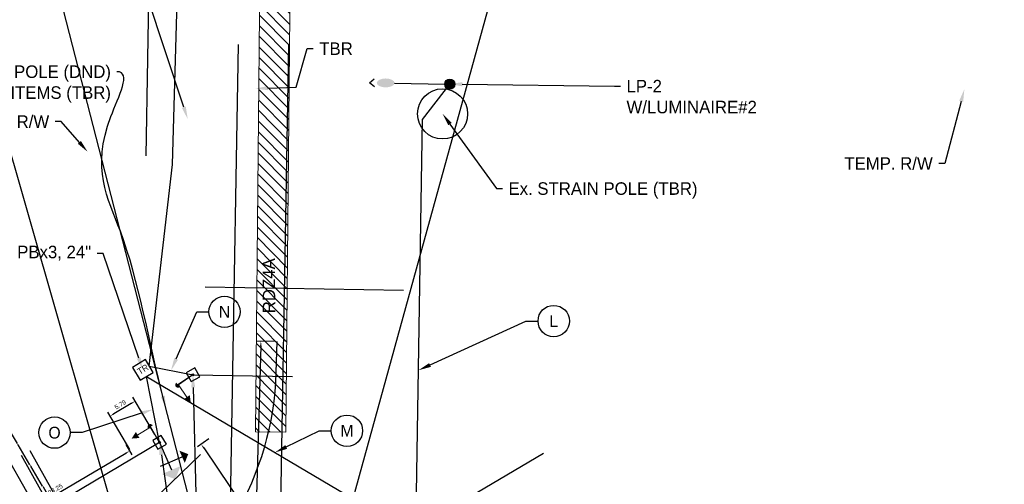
# Model space of a CAD drawing. Header units: feet. Extents: x 1494403 to 1496685, y 336620 to 338947.
# Tile 18 of 19: x 1495579 to 1495775, y 337214 to 337306. Entities that reach past the tile are written whole.
import ezdxf
from ezdxf import colors
from ezdxf.entities.mleader import LeaderData, LeaderLine
from ezdxf.enums import TextEntityAlignment as Align
from ezdxf.math import Vec2, Vec3

# ---------------------------------------------------------------- set-up
doc = ezdxf.new("R2010")
doc.units = ezdxf.units.FT
doc.header["$MEASUREMENT"] = 0
doc.linetypes.add('cl', pattern=[5.000000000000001, 0.09375000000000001, -0.09375000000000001, 4.625000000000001, -0.09375000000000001, 0.09375000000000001])
doc.linetypes.add('conduitpr', pattern=[0])
for name, color, linetype in [('LT_P_Poles', 1, 'Continuous'), ('RW_X_CL', 180, 'cl'), ('SC_Scratch1_Alignment', 1, 'Continuous'), ('SC_Scratch2_Mast Arm', 7, 'Continuous'), ('SC_Scratch3', 7, 'Continuous'), ('SC_Scratch4_Station-Offset', 7, 'Continuous'), ('SC_Scratch5_Clearance', 7, 'Continuous'), ('SG_P_Conduit', 1, 'conduitpr'), ('SG_P_Foundation', 61, 'Continuous'), ('SG_P_Heads', 2, 'Continuous'), ('SG_P_Poles', 4, 'Continuous'), ('SG_P_PullBox', 1, 'Continuous'), ('SG_P_Text', 7, 'Continuous'), ('T-CONDUIT-TXT', 4, 'Continuous')]:
    doc.layers.add(name, color=color, linetype=linetype)
doc.layers.add('SCRATCH2', color=94, linetype='Continuous', plot=False)
doc.layers.add('SG_P_DetectionZone', color=12, linetype='Continuous', lineweight=13)
doc.styles.add('Slanted-Normal', font='font31.shx', dxfattribs={"height": 0.1})
doc.styles.get("Standard").update_dxf_attribs({"font": 'font31.shx'})
doc.dimstyles.new('COEC', dxfattribs={"dimscale": 13.9, "dimtxt": 0.18, "dimasz": 0.18, "dimexe": 0.18, "dimexo": 0.0625, "dimgap": 0.09, "dimtad": 1, "dimzin": 0, "dimdsep": 46, "dimtxsty": 'Standard', "dimcen": 0.09, "dimclrd": 256, "dimclre": 256, "dimclrt": 256, "dimaunit": 1, "dimadec": 4, "dimazin": 0, "dimtfac": 1, "dimtofl": 0, "dimtmove": 0, "dimatfit": 3, "dimfxl": 1, "dimtolj": 1, "dimtzin": 0, "dimlwd": -1, "dimlwe": -1, "dimarcsym": 0})

# ---------------------------------------------------------------- blocks, each defined once
blk = doc.blocks.new('*U1116')
at = {"layer": 'SG_P_Poles'}
h = blk.add_hatch(color=256, dxfattribs=at)
h.dxf.hatch_style = 1
edge = h.paths.add_edge_path()
edge.add_arc((0, 0), 0.1874999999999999, -89.2763641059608, 90.72363589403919)
edge.add_arc((0, 0), 0.1874999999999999, 90.72363589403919, 270.7236358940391)
at = {"layer": 'SG_P_Foundation', "flags": 128}
blk.add_lwpolyline([(1.002268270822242, 0.9977265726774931), (-0.9977265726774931, 1.002268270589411), (-1.002268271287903, -0.9977265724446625), (0.9977265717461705, -1.002268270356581)], close=True, dxfattribs=at)
at = {"layer": 'SG_P_Poles'}
blk.add_circle((0, 0), 0.1874999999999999, dxfattribs=at)
blk = doc.blocks.new('_TagCircle')
at = {"color": 0, "linetype": 'ByBlock', "lineweight": -2, "transparency": 16777216}
blk.add_circle((0, 0), 0.125, dxfattribs=at)
at = {"layer": 'T-CONDUIT-TXT', "color": 0, "transparency": 16777216}
blk.add_attdef('TAGNUMBER', text='', height=0.09375, dxfattribs=at).set_placement((0, -0.046875), align=Align.CENTER)
blk = doc.blocks.new('TPB_24 IN')
at = {"layer": 'SG_P_PullBox'}
blk.add_lwpolyline([(1.500458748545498, 1.499541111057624), (-1.499541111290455, 1.500458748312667), (-1.500458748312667, -1.499541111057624), (1.499541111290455, -1.500458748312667)], close=True, dxfattribs=at)
at = {"layer": 'SG_P_PullBox', "insert": (-1.015159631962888, 0.7250792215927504), "char_height": 1.25, "attachment_point": 1}
blk.add_mtext_dynamic_manual_height_columns('TR', width=2.503233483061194, gutter_width=12.5, heights=[0], dxfattribs=at)
blk = doc.blocks.new('*U1126')
at = {"layer": 'SG_P_Heads', "linetype": 'Continuous', "lineweight": 13}
for p, q in [((0, 0), (3.499999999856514, 1.77635683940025e-15)), ((3.499999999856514, 1.77635683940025e-15), (3.499999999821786, -3.000000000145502))]:
    blk.add_line(p, q, dxfattribs=at)
at = {"layer": 'SG_P_Heads', "linetype": 'Continuous', "lineweight": 0, "extrusion": (0, 0, -1)}
blk.add_solid([(-4.199999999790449, -3.000000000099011), (-2.800000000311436, -3.000000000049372), (-3.500000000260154, -4.400000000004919)], dxfattribs=at)
blk = doc.blocks.new('*U1127')
at = {"layer": 'SG_P_Heads'}
h = blk.add_hatch(color=256, dxfattribs=at)
edge = h.paths.add_edge_path()
edge.add_line((3.600000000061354, 0.5599999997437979), (3.600001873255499, -0.5600000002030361))
edge.add_ellipse((3.599999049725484, -8.079092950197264e-11), major_axis=(-0.395996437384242, 0.3959950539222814), ratio=0.9999194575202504, start_angle=134.997881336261, end_angle=314.9974952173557)
blk.add_line((0, 0), (3.600000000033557, 3.552713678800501e-15), dxfattribs=at)
blk = doc.blocks.new('*U1134')
at = {"layer": 'LT_P_Poles'}
h = blk.add_hatch(color=256, dxfattribs=at)
edge = h.paths.add_edge_path()
edge.add_ellipse((6.829816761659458, 10.8014381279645), major_axis=(-0.9230124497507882, -1.521988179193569), ratio=0.5000000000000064, start_angle=0, end_angle=360)
h = blk.add_hatch(color=256, dxfattribs=at)
h.dxf.hatch_style = 1
edge = h.paths.add_edge_path()
edge.add_arc((0, 0), 1.003728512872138, 0, 360)
at = {"layer": 'LT_P_Poles', "flags": 128}
blk.add_lwpolyline([(7.333300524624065, 13.13567990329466), (8.526839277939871, 13.55722537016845), (8.713770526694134, 12.30531001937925)], dxfattribs=at)
at = {"layer": 'LT_P_Poles', "elevation": -64.80867073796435, "flags": 128}
blk.add_lwpolyline([(5.870517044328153, 9.302561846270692), (0.535671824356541, 0.8488383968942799), (0, 0)], dxfattribs=at)
at = {"layer": 'LT_P_Poles'}
blk.add_circle((0, 0, -64.80867073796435), 1.003728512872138, dxfattribs=at)
blk = doc.blocks.new('*D1152')
at = {"layer": 'Defpoints', "color": 0, "transparency": 16777216}
for p in [(1495599.945607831, 337221.7923177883), (1495600.884121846, 337220.191425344), (1495571.260454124, 337204.975810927)]:
    blk.add_point(p, dxfattribs=at)
at = {"layer": 'SC_Scratch5_Clearance', "transparency": 16777216}
for p, q in [((1495600.103652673, 337221.5227290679), (1495601.339290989, 337219.4150098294)), ((1495572.975383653, 337203.8300876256), (1495600.107706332, 337219.7362562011)), ((1495571.418498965, 337204.7062222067), (1495572.654137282, 337202.5985029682))]:
    blk.add_line(p, q, dxfattribs=at)
for points in [[(1495600.031844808, 337219.8656587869), (1495600.183567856, 337219.6068536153), (1495600.884121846, 337220.191425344)], [(1495572.899522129, 337203.9594902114), (1495573.051245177, 337203.7006850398), (1495572.198968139, 337203.3749184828)]]:
    blk.add_solid(points, dxfattribs=at)
at = {"layer": 'SC_Scratch5_Clearance', "transparency": 16777216, "insert": (1495586.08637585, 337212.5595874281), "char_height": 0.8999999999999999, "attachment_point": 5, "rotation": 30.38071947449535}
blk.add_mtext('\\A1;33.25', dxfattribs=at)
blk = doc.blocks.new('*D1155')
at = {"layer": 'Defpoints', "color": 0, "transparency": 16777216}
for p in [(1495616.962537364, 337222.7670135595), (1495651.351024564, 337172.16964969), (1495649.563499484, 337170.9547586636)]:
    blk.add_point(p, dxfattribs=at)
at = {"layer": 'SC_Scratch5_Clearance', "transparency": 16777216}
for p, q in [((1495616.70408075, 337222.5913535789), (1495614.430657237, 337221.0462217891)), ((1495615.680913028, 337220.8077674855), (1495649.05759874, 337171.6991137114)), ((1495651.09256795, 337171.9939897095), (1495648.819144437, 337170.4488579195))]:
    blk.add_line(p, q, dxfattribs=at)
for points in [[(1495615.804972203, 337220.8920842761), (1495615.556853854, 337220.7234506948), (1495615.175012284, 337221.5521225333)], [(1495649.181657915, 337171.7834305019), (1495648.933539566, 337171.6147969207), (1495649.563499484, 337170.9547586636)]]:
    blk.add_solid(points, dxfattribs=at)
at = {"layer": 'SC_Scratch5_Clearance', "transparency": 16777216, "insert": (1495633.113610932, 337196.7593413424), "char_height": 0.8999999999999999, "attachment_point": 5, "rotation": 304.2019785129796}
blk.add_mtext('\\A1;61.18', dxfattribs=at)
blk = doc.blocks.new('*D1162')
at = {"layer": 'Defpoints', "color": 0, "transparency": 16777216}
for p in [(1495597.000818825, 337227.167955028), (1495606.099763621, 337223.2048509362), (1495601.123666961, 337220.2424936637)]:
    blk.add_point(p, dxfattribs=at)
at = {"layer": 'SC_Scratch5_Clearance', "transparency": 16777216}
for p, q in [((1495605.939909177, 337223.4733705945), (1495601.516534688, 337230.9036489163)), ((1495601.203578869, 337229.6699315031), (1495597.774155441, 337227.6283358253)), ((1495600.963812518, 337220.511013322), (1495596.540438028, 337227.9412916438))]:
    blk.add_line(p, q, dxfattribs=at)
for points in [[(1495601.126848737, 337229.798820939), (1495601.280309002, 337229.5410420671), (1495601.976915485, 337230.1303123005)], [(1495597.697425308, 337227.7572252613), (1495597.850885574, 337227.4994463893), (1495597.000818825, 337227.167955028)]]:
    blk.add_solid(points, dxfattribs=at)
at = {"layer": 'SC_Scratch5_Clearance', "transparency": 16777216, "insert": (1495599.028486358, 337229.4224702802), "char_height": 0.8999999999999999, "attachment_point": 5, "rotation": 30.766077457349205}
blk.add_mtext('\\A1;5.79', dxfattribs=at)
blk = doc.blocks.new('*U1125')
at = {"layer": 'SG_P_Heads'}
for p, q in [((-4.440892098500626e-16, 2.220446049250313e-16), (5.999999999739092, 1.998401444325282e-15)), ((4.424999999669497, 1.716674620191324), (4.424999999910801, -2.983325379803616))]:
    blk.add_line(p, q, dxfattribs=at)
at = {"layer": 'SG_P_Heads', "extrusion": (0, 0, -1)}
for points in [[(-5.999999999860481, 2.051674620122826), (-7.999999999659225, 0.05167462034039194), (-5.999999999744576, -1.948325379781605)], [(-5.766666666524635, -2.96999204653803), (-4.433333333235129, -4.303325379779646), (-3.099999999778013, -2.969992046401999)]]:
    blk.add_solid(points, dxfattribs=at)
blk = doc.blocks.new('*D1170')
at = {"layer": 'Defpoints', "color": 0, "transparency": 16777216}
for p in [(1495564.332331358, 337234.9992959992), (1495613.010855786, 337149.4109404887), (1495615.2547694, 337150.687170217)]:
    blk.add_point(p, dxfattribs=at)
at = {"layer": 'SC_Scratch5_Clearance', "transparency": 16777216}
for p, q in [((1495564.603970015, 337235.1537909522), (1495567.358564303, 337236.7204711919)), ((1495567.021190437, 337235.4932063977), (1495614.809823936, 337151.4694895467)), ((1495613.282494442, 337149.5654354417), (1495616.03708873, 337151.1321156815))]:
    blk.add_line(p, q, dxfattribs=at)
for points in [[(1495567.151576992, 337235.5673639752), (1495566.890803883, 337235.4190488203), (1495566.576244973, 337236.2755257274)], [(1495614.94021049, 337151.5436471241), (1495614.679437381, 337151.3953319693), (1495615.2547694, 337150.687170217)]]:
    blk.add_solid(points, dxfattribs=at)
at = {"layer": 'SC_Scratch5_Clearance', "transparency": 16777216, "insert": (1495591.697826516, 337193.9262934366), "char_height": 0.8999999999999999, "attachment_point": 5, "rotation": 299.6291288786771}
blk.add_mtext('\\A1;98.46', dxfattribs=at)
blk = doc.blocks.new('*D1172')
at = {"layer": 'Defpoints', "color": 0, "transparency": 16777216}
for p in [(1495630.241431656, 337242.0005535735), (1495624.701731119, 337156.9530637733), (1495627.863917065, 337156.8647561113)]:
    blk.add_point(p, dxfattribs=at)
at = {"layer": 'SC_Scratch5_Clearance', "transparency": 16777216}
for p, q in [((1495629.92905344, 337242.0092770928), (1495626.179596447, 337242.1139849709)), ((1495627.054121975, 337241.1892119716), (1495624.726854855, 337157.8527130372)), ((1495627.551538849, 337156.8734796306), (1495623.802081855, 337156.9781875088))]:
    blk.add_line(p, q, dxfattribs=at)
for points in [[(1495626.904180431, 337241.1933992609), (1495627.204063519, 337241.1850246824), (1495627.079245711, 337242.0888612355)], [(1495624.576913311, 337157.8569003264), (1495624.876796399, 337157.8485257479), (1495624.701731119, 337156.9530637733)]]:
    blk.add_solid(points, dxfattribs=at)
at = {"layer": 'SC_Scratch5_Clearance', "transparency": 16777216, "insert": (1495624.990839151, 337199.5460862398), "char_height": 0.8999999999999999, "attachment_point": 5, "rotation": 88.40036552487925}
blk.add_mtext('\\A1;85.17', dxfattribs=at)

msp = doc.modelspace()

# ---------------------------------------------------------------- hatches: boundary and pattern name
at = {"layer": 'SG_P_DetectionZone', "transparency": 33554585}
h = msp.add_hatch(dxfattribs=at)
h.set_pattern_fill('ANSI31', color=247, scale=12, angle=89.72506436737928)
h.set_pattern_definition([(134.7250643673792, (1773740.459142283, -1202306.179766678), (-1.065737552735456, -1.055558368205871), [])])
h.paths.add_polyline_path([(1495627.228219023, 337348.9917761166), (1495626.028250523, 337223.9606568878), (1495632.028328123, 337223.9399510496), (1495633.227942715, 337348.9341946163)])

# ---------------------------------------------------------------- linework, layer by layer
at = {"layer": 'RW_X_CL', "flags": 128}
msp.add_lwpolyline([(1495858.1114, 336619.5047), (1495663.114, 337079.543), (1494551.133, 338947.422)], dxfattribs=at)
at = {"layer": 'SC_Scratch1_Alignment', "flags": 128}
for points in [[(1495622.552949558, 337301.251397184), (1495621.297937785, 337228.7027165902), (1495618.703492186, 337078.7251554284)], [(1495632.551453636, 337301.0784341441), (1495631.296441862, 337228.5297535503), (1495628.701996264, 337078.5521923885)], [(1495581.012, 337220.3160000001), (1495629.050780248, 337134.2039900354)], [(1495511.227297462, 337118.0620883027), (1495683.428979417, 337219.7802318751)], [(1495579.265399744, 337219.3416347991), (1495627.304179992, 337133.2296248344)]]:
    msp.add_lwpolyline(points, dxfattribs=at)
at = {"layer": 'SC_Scratch2_Mast Arm', "flags": 128}
msp.add_lwpolyline([(1495604.165981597, 337279.0375523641), (1495606.852258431, 337434.3236174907)], dxfattribs=at)
at = {"layer": 'SC_Scratch3', "flags": 128}
for points in [[(1495628.54423684, 337149.4746505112), (1495547.500985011, 337464.2093457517, -0.1310209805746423), (1495714.94759367, 337462.781247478), (1495628.54423684, 337149.4746505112)], [(1495616.509950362, 337142.3111958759), (1495526.991863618, 337454.7396071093, 0.131020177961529), (1495383.332985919, 337368.7035615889)]]:
    msp.add_lwpolyline(points, format="xyb", dxfattribs=at)
at = {"layer": 'SC_Scratch3'}
msp.add_circle((1495663.324, 337287.4069999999, 925.349), 5, dxfattribs=at)
at = {"layer": 'SC_Scratch4_Station-Offset', "flags": 128}
for points in [[(1495612.642813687, 337234.8935705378), (1495613.511944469, 337235.3881528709), (1495633.409429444, 337235.0439484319)], [(1495606.355158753, 337222.780283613), (1495606.864740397, 337221.9198613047), (1495585.814746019, 337209.3884319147)]]:
    msp.add_lwpolyline(points, dxfattribs=at)
at = {"layer": 'SCRATCH2', "flags": 128}
msp.add_lwpolyline([(1495655.539612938, 337252.1947057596), (1495615.962237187, 337252.8793506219)], dxfattribs=at)
at = {"layer": 'SG_P_Conduit', "flags": 128}
for points in [[(1495604.801961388, 337237.1187177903), (1495609.471878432, 337277.3454766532), (1495612.251, 337374.878)], [(1495655.068117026, 337207.1328626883), (1495658.148, 337211.7429999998), (1495659.328583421, 337286.2860766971), (1495664.744771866, 337293.3452915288)], [(1495606.864740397, 337221.9198613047), (1495604.280368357, 337235.0625221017)]]:
    msp.add_lwpolyline(points, dxfattribs=at)
at = {"layer": 'SG_P_Conduit', "elevation": 922.8594999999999, "flags": 128}
for points in [[(1495604.801961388, 337237.1187177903), (1495613.511944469, 337235.3881528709)], [(1495604.280368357, 337235.0625221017), (1495653.569735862, 337205.8812459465)]]:
    msp.add_lwpolyline(points, dxfattribs=at)
at = {"layer": 'SG_P_DetectionZone', "flags": 128}
msp.add_lwpolyline([(1495632.028328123, 337223.9399510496), (1495626.028604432, 337223.9975325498), (1495627.228219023, 337348.9917761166), (1495633.227942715, 337348.9341946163)], close=True, dxfattribs=at)

# ---------------------------------------------------------------- block references
at = {"layer": 'LT_P_Poles', "rotation": 121.2635162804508}
msp.add_blockref('*U1134', (1495664.744771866, 337293.3452915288, -65.30861078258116), dxfattribs=at)
at = {"layer": 'SG_P_Heads'}
for p, rotation in [((1495613.511944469, 337235.3881528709), 214.2929560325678), ((1495606.864740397, 337221.9198613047), 120.7660774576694)]:
    msp.add_blockref('*U1127', p, dxfattribs=dict(at, rotation=rotation))
at = {"layer": 'SG_P_Heads', "xscale": -1}
for name, p, rotation in [('*U1126', (1495613.511944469, 337235.3881528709), 34.29295603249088), ('*U1126', (1495606.864740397, 337221.9198613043), 300.7660774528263), ('*U1125', (1495606.864740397, 337221.9198613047), 113.4677268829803)]:
    msp.add_blockref(name, p, dxfattribs=dict(at, rotation=rotation))
at = {"layer": 'SG_P_Poles'}
for p, rotation in [((1495613.511944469, 337235.3881528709), 29.77232285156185), ((1495606.864740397, 337221.9198613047), 300.7660774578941)]:
    msp.add_blockref('*U1116', p, dxfattribs=dict(at, rotation=rotation))
at = {"layer": 'SG_P_PullBox', "rotation": 30.78360303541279}
msp.add_blockref('TPB_24 IN', (1495603.513067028, 337236.3514164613), dxfattribs=at)

# ---------------------------------------------------------------- texts
at = {"layer": 'SG_P_Text', "style": 'Slanted-Normal'}
msp.add_text('RDZ4A', height=2.5, rotation=90.39868525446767, dxfattribs=at).set_placement((1495629.957544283, 337247.6688130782))

# ---------------------------------------------------------------- dimensions: what is measured, and where the dimension line sits
at = {"layer": 'SC_Scratch5_Clearance'}
for p1, p2, distance, picture, middle in [((1495606.099763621, 337223.2048509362), (1495601.123666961, 337220.2424936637), -8.059769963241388, '*D1162', (1495599.028486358, 337229.4224702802)), ((1495616.962537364, 337222.7670135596), (1495651.351024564, 337172.1696496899), -2.1612973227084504, '*D1155', (1495633.113610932, 337196.7593413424)), ((1495571.260454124, 337204.9758109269), (1495599.945607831, 337221.7923177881), -1.8557115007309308, '*D1152', (1495586.08637585, 337212.5595874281))]:
    dim = msp.add_aligned_dim(p1=p1, p2=p2, distance=distance, dimstyle='COEC', override={"dimscale": 5}, dxfattribs=at)
    dim.commit()
    dim.dimension.update_dxf_attribs({"geometry": picture, "text_midpoint": middle})

# ---------------------------------------------------------------- leaders
at = {"layer": 'SG_P_Text'}
ml = msp.add_multileader_mtext('Standard', dxfattribs=at)
ml.set_content('Ex. STRAIN POLE (TBR)', color=256, style='Slanted-Normal')
ml.set_leader_properties(color=256, linetype='ByLayer', lineweight=-1)
ml.build(insert=Vec2(0, 0))
ml.multileader.update_dxf_attribs({"dogleg_length": 0.06, "arrow_head_size": 2.5, "scale": 20})
ctx = ml.context
ctx.base_point, ctx.scale, ctx.char_height, ctx.arrow_head_size, ctx.landing_gap_size, ctx.plane_origin = Vec3(1495554.940354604, 337320.93247246, 948.9732575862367), 20, 2.5, 2.5, 1.2, Vec3(1495503.143836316, 337303.7942175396, 948.9732575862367)
ctx.text_align_type = 2
notes = []
notes.append((ctx, [(1, (1, 1, 0), (1495601.060195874, 337320.93247246, 948.9732575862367), (-1, 0), 1.2, [(0, [(1495612.487901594, 337286.3557768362, 948.9732575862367)], 0, [])])]))
ctx.mtext.insert, ctx.mtext.alignment, ctx.mtext.flow_direction = Vec3(1495598.660195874, 337322.18247246, 948.9732575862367), 3, 5
ml = msp.add_multileader_mtext('Standard', dxfattribs=at)
ml.set_content('TBR', color=256, style='Slanted-Normal')
ml.set_leader_properties(color=256, linetype='ByLayer', lineweight=-1)
ml.build(insert=Vec2(0, 0))
ml.multileader.update_dxf_attribs({"dogleg_length": 0.06, "arrow_head_size": 2.5, "scale": 20})
ctx = ml.context
ctx.base_point, ctx.scale, ctx.char_height, ctx.arrow_head_size, ctx.landing_gap_size, ctx.plane_origin = Vec3(1495637.527094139, 337300.4123553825), 20, 2.5, 2.5, 1.2, Vec3(1495519.412275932, 337317.3204328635)
notes.append((ctx, [(0, (1, 1, 0), (1495636.327094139, 337300.4123553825), (1, 0), 1.2, [(1, [(1495625.960185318, 337292.459343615), (1495634.133264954, 337292.7172827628)], 0, [])])]))
ctx.mtext.insert, ctx.mtext.flow_direction = Vec3(1495638.727094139, 337301.6623553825), 5
ml = msp.add_multileader_mtext('Standard', dxfattribs=at)
ml.set_content('Ex. UTILITY POLE (DND)\\PEx. SIGNAL ITEMS (TBR)', color=256, style='Slanted-Normal')
ml.set_leader_properties(color=256, linetype='ByLayer', lineweight=-1)
ml.build(insert=Vec2(0, 0))
ml.multileader.update_dxf_attribs({"leader_type": 2, "dogleg_length": 0.06, "arrow_head_size": 2.5, "scale": 20})
ctx = ml.context
ctx.base_point, ctx.scale, ctx.char_height, ctx.arrow_head_size, ctx.landing_gap_size, ctx.plane_origin = Vec3(1495552.153912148, 337295.8241919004, 924.2439999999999), 20, 2.5, 2.5, 1.2, Vec3(1495511.349617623, 337242.2713224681, 924.2439999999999)
ctx.text_align_type = 2
notes.append((ctx, [(1, (1, 1, 0), (1495599.563435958, 337295.8241919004, 924.2439999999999), (-1, 0), 1.2, [(0, [(1495608.133, 337228.7069999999, 924.2439999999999), (1495599.05061534, 337264.0049959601, 924.2439999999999), (1495597.140405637, 337286.8726041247, 924.2439999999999)], 0, [])])]))
ctx.mtext.insert, ctx.mtext.alignment, ctx.mtext.flow_direction = Vec3(1495597.163435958, 337297.0741919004, 924.2439999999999), 3, 5
ml = msp.add_multileader_mtext('Standard', dxfattribs=at)
ml.set_content('TEMP. R/W', color=256, style='Slanted-Normal')
ml.set_leader_properties(color=256, linetype='ByLayer', lineweight=-1)
ml.build(insert=Vec2(0, 0))
ml.multileader.update_dxf_attribs({"dogleg_length": 0.06, "arrow_head_size": 2.5, "scale": 20})
ctx = ml.context
ctx.base_point, ctx.scale, ctx.char_height, ctx.arrow_head_size, ctx.landing_gap_size, ctx.plane_origin = Vec3(1495740.142445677, 337277.524017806), 20, 2.5, 2.5, 1.2, Vec3(1495660.561335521, 337304.5060073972)
ctx.text_align_type = 2
notes.append((ctx, [(1, (1, 1, 0), (1495763.504350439, 337277.524017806), (-1, 0), 1.2, [(0, [(1495767.40350152, 337292.3042962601)], 0, [])])]))
ctx.mtext.insert, ctx.mtext.alignment, ctx.mtext.flow_direction = Vec3(1495761.104350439, 337278.774017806), 3, 5
ml = msp.add_multileader_mtext('Standard', dxfattribs=at)
ml.set_content('TEMP. R/W', color=256, style='Slanted-Normal')
ml.set_leader_properties(color=256, linetype='ByLayer', lineweight=-1)
ml.build(insert=Vec2(0, 0))
ml.multileader.update_dxf_attribs({"dogleg_length": 0.06, "arrow_head_size": 2.5, "scale": 20})
ctx = ml.context
ctx.base_point, ctx.scale, ctx.char_height, ctx.arrow_head_size, ctx.landing_gap_size, ctx.plane_origin = Vec3(1495563.891665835, 337285.8725812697), 20, 2.5, 2.5, 1.2, Vec3(1495483.173208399, 337297.2818274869)
ctx.text_align_type = 2
notes.append((ctx, [(1, (1, 1, 0), (1495587.253570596, 337285.8725812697), (-1, 0), 1.2, [(0, [(1495592.517273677, 337279.8433867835)], 0, [])])]))
ctx.mtext.insert, ctx.mtext.alignment, ctx.mtext.flow_direction = Vec3(1495584.853570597, 337287.1225812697), 3, 5
ml = msp.add_multileader_mtext('Standard', dxfattribs=at)
ml.set_content('Ex. STRAIN POLE (TBR)', color=256, style='Slanted-Normal')
ml.set_leader_properties(color=256, linetype='ByLayer', lineweight=-1)
ml.build(insert=Vec2(0, 0))
ml.multileader.update_dxf_attribs({"dogleg_length": 0.06, "arrow_head_size": 2.5, "scale": 20})
ctx = ml.context
ctx.base_point, ctx.scale, ctx.char_height, ctx.arrow_head_size, ctx.landing_gap_size, ctx.plane_origin = Vec3(1495675.268159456, 337272.5185043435, 925.349), 20, 2.5, 2.5, 1.2, Vec3(1495553.979934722, 337304.8454407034, 925.349)
notes.append((ctx, [(0, (1, 1, 0), (1495674.068159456, 337272.5185043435, 925.349), (1, 0), 1.2, [(0, [(1495663.324, 337287.4069999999, 925.349)], 0, [])])]))
ctx.mtext.insert, ctx.mtext.flow_direction = Vec3(1495676.468159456, 337273.7685043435, 925.349), 5
ml = msp.add_multileader_mtext('Standard', dxfattribs=at)
ml.set_content('PBx3, 24"', color=256, style='Slanted-Normal')
ml.set_leader_properties(color=256, linetype='ByLayer', lineweight=-1)
ml.build(insert=Vec2(0, 0))
ml.multileader.update_dxf_attribs({"dogleg_length": 0.06, "arrow_head_size": 2.5, "scale": 20})
ctx = ml.context
ctx.base_point, ctx.scale, ctx.char_height, ctx.arrow_head_size, ctx.landing_gap_size, ctx.plane_origin = Vec3(1495573.549099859, 337259.6033515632), 20, 2.5, 2.5, 1.2, Vec3(1495509.050912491, 337251.1183094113)
ctx.text_align_type = 2
notes.append((ctx, [(1, (1, 1, 0), (1495595.621322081, 337259.6033515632), (-1, 0), 1.2, [(0, [(1495603.513067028, 337236.3514164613)], 0, [])])]))
ctx.mtext.insert, ctx.mtext.alignment, ctx.mtext.flow_direction = Vec3(1495593.221322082, 337261.131129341), 3, 5
ml = msp.add_multileader_block('Standard', dxfattribs=at)
ml.set_content('_TagCircle', color=256, scale=25)
ml.set_attribute('TAGNUMBER', 'L', width=0)
ml.set_leader_properties(color=256, linetype='ByLayer', lineweight=-1)
ml.build(insert=Vec2(0, 0))
ml.multileader.update_dxf_attribs({"has_text_frame": 1, "dogleg_length": 0.12, "arrow_head_size": 2.5, "scale": 20})
ctx = ml.context
ctx.base_point, ctx.scale, ctx.char_height, ctx.arrow_head_size, ctx.landing_gap_size, ctx.plane_origin = Vec3(1495682.360112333, 337246.1016704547), 20, 2.5, 2.5, 2.5, Vec3(1495495.380649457, 337218.5079547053)
notes.append((ctx, [(1, (1, 1, 0), (1495679.960112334, 337246.1016704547), (1, 0), 2.4, [(0, [(1495658.537009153, 337236.3053804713)], 0, [])])]))
ctx.block.insert = Vec3(1495685.485112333, 337246.1016704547)
for ctx, leaders in notes:
    for number, flags, end, landing, length, lines in leaders:
        leader = LeaderData()
        leader.index, (leader.has_last_leader_line, leader.has_dogleg_vector, leader.attachment_direction) = number, flags
        leader.last_leader_point, leader.dogleg_vector, leader.dogleg_length = Vec3(end), Vec3(landing), length
        for number, points, colour, breaks in lines:
            line = LeaderLine()
            line.index, line.vertices, line.color, line.breaks = number, Vec3.list(points), colors.encode_raw_color(colour), breaks
            leader.lines.append(line)
        ctx.leaders.append(leader)

# ---------------------------------------------------------------- next in the draw order: leaders
ml = msp.add_multileader_mtext('Standard', dxfattribs=at)
ml.set_content('LP-2\\PW/LUMINAIRE#2', color=256, style='Slanted-Normal')
ml.set_leader_properties(color=256, linetype='ByLayer', lineweight=-1)
ml.build(insert=Vec2(0, 0))
ml.multileader.update_dxf_attribs({"has_text_frame": 1, "dogleg_length": 0.06, "arrow_head_size": 2.5, "scale": 20})
ctx = ml.context
ctx.base_point, ctx.scale, ctx.char_height, ctx.arrow_head_size, ctx.landing_gap_size, ctx.plane_origin = Vec3(1495698.81398031, 337292.9374595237, -920.787), 20, 2.5, 2.5, 1.2, Vec3(1495682.446552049, 337309.208557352, -920.787)
notes = []
notes.append((ctx, [(0, (1, 1, 0), (1495697.61398031, 337292.9374595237, -920.787), (1, 0), 1.2, [(0, [(1495664.744771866, 337293.3452915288, -920.787)], 0, [])])]))
ctx.mtext.insert, ctx.mtext.flow_direction = Vec3(1495700.01398031, 337294.1874595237, -920.787), 5
ctx.mtext.has_bg_fill, ctx.mtext.bg_color, ctx.mtext.bg_scale_factor, ctx.mtext.bg_transparency, ctx.mtext.use_window_bg_color = 1, -1027028792, 1.5, 0, 1
ml = msp.add_multileader_mtext('Standard', dxfattribs=at)
ml.set_content('PS-4\\PW/PH4A & P4A\\PW/6C', color=256, style='Slanted-Normal')
ml.set_leader_properties(color=256, linetype='ByLayer', lineweight=-1)
ml.build(insert=Vec2(0, 0))
ml.multileader.update_dxf_attribs({"has_text_frame": 1, "dogleg_length": 0.06, "arrow_head_size": 2.5, "scale": 20})
ctx = ml.context
ctx.base_point, ctx.scale, ctx.char_height, ctx.arrow_head_size, ctx.landing_gap_size, ctx.plane_origin = Vec3(1495579.733240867, 337204.6083792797), 20, 2.5, 2.5, 1.2, Vec3(1495522.526193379, 337258.6997079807)
notes.append((ctx, [(1, (1, 1, 0), (1495609.325304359, 337204.6083792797), (-1, 0), 1.2, [(0, [(1495606.864740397, 337221.9198613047)], 0, [])])]))
ctx.mtext.insert, ctx.mtext.width, ctx.mtext.flow_direction = Vec3(1495580.933240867, 337205.8583792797), 26.73116073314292, 5
ctx.mtext.has_bg_fill, ctx.mtext.bg_color, ctx.mtext.bg_scale_factor, ctx.mtext.bg_transparency, ctx.mtext.use_window_bg_color = 1, -1027028792, 1.5, 0, 1
for ctx, leaders in notes:
    for number, flags, end, landing, length, lines in leaders:
        leader = LeaderData()
        leader.index, (leader.has_last_leader_line, leader.has_dogleg_vector, leader.attachment_direction) = number, flags
        leader.last_leader_point, leader.dogleg_vector, leader.dogleg_length = Vec3(end), Vec3(landing), length
        for number, points, colour, breaks in lines:
            line = LeaderLine()
            line.index, line.vertices, line.color, line.breaks = number, Vec3.list(points), colors.encode_raw_color(colour), breaks
            leader.lines.append(line)
        ctx.leaders.append(leader)

# ---------------------------------------------------------------- next in the draw order: leaders
ml = msp.add_multileader_mtext('Standard', dxfattribs=at)
ml.set_content('{\\T1;PS-5\\PW/PH6A & P6A}', color=256, style='Slanted-Normal')
ml.set_leader_properties(color=256, linetype='ByLayer', lineweight=-1)
ml.build(insert=Vec2(0, 0))
ml.multileader.update_dxf_attribs({"has_text_frame": 1, "dogleg_length": 0.06, "arrow_head_size": 2.5, "scale": 20})
ctx = ml.context
ctx.base_point, ctx.scale, ctx.char_height, ctx.arrow_head_size, ctx.landing_gap_size, ctx.plane_origin = Vec3(1495615.351219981, 337208.4191211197), 20, 2.5, 2.5, 1.2, Vec3(1495528.867211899, 337266.503340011)
notes = []
notes.append((ctx, [(0, (1, 1, 0), (1495614.151219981, 337208.4191211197), (1, 0), 1.2, [(0, [(1495613.511944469, 337235.3881528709)], 0, [])])]))
ctx.mtext.insert, ctx.mtext.flow_direction = Vec3(1495616.55121998, 337209.6691211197), 5
ctx.mtext.has_bg_fill, ctx.mtext.bg_color, ctx.mtext.bg_scale_factor, ctx.mtext.bg_transparency, ctx.mtext.use_window_bg_color = 1, -1027028792, 1.5, 0, 1
ml = msp.add_multileader_block('Standard', dxfattribs=at)
ml.set_content('_TagCircle', color=256, scale=25)
ml.set_attribute('TAGNUMBER', 'O', width=0)
ml.set_leader_properties(color=256, linetype='ByLayer', lineweight=-1)
ml.build(insert=Vec2(0, 0))
ml.multileader.update_dxf_attribs({"has_text_frame": 1, "dogleg_length": 0.12, "arrow_head_size": 2.5, "scale": 20})
ctx = ml.context
ctx.base_point, ctx.scale, ctx.char_height, ctx.arrow_head_size, ctx.landing_gap_size, ctx.plane_origin = Vec3(1495582.784998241, 337223.8550357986, -925.6599999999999), 20, 2.5, 2.5, 2.5, Vec3(1495420.219008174, 337194.0341537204, -925.6599999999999)
notes.append((ctx, [(0, (1, 1, 0), (1495591.434998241, 337223.8550357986, -925.6599999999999), (-1, 0), 2.4, [(0, [(1495605.572554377, 337228.4911917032, -925.6599999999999)], 0, [])])]))
ctx.block.insert = Vec3(1495585.909998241, 337223.8550357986, -925.6599999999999)
for ctx, leaders in notes:
    for number, flags, end, landing, length, lines in leaders:
        leader = LeaderData()
        leader.index, (leader.has_last_leader_line, leader.has_dogleg_vector, leader.attachment_direction) = number, flags
        leader.last_leader_point, leader.dogleg_vector, leader.dogleg_length = Vec3(end), Vec3(landing), length
        for number, points, colour, breaks in lines:
            line = LeaderLine()
            line.index, line.vertices, line.color, line.breaks = number, Vec3.list(points), colors.encode_raw_color(colour), breaks
            leader.lines.append(line)
        ctx.leaders.append(leader)

# ---------------------------------------------------------------- next in the draw order: linework, layer by layer
at = {"layer": 'SC_Scratch5_Clearance', "flags": 128}
msp.add_lwpolyline([(1495630.241431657, 337242.0005535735), (1495630.068384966, 337235.8636323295, -0.2573986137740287), (1495600.676840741, 337185.9352367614), (1495587.703771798, 337178.2486897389)], format="xyb", dxfattribs=at)
msp.add_lwpolyline([(1495571.849073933, 337177.8712553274), (1495615.039826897, 337219.4885529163)], dxfattribs=at)

# ---------------------------------------------------------------- next in the draw order: dimensions: what is measured, and where the dimension line sits
at = {"layer": 'SC_Scratch5_Clearance'}
for p1, p2, distance, picture, middle in [((1495630.241431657, 337242.0005535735), (1495627.863917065, 337156.8647561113), -3.163418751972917, '*D1172', (1495624.990839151, 337199.5460862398)), ((1495564.332331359, 337234.9992959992), (1495613.010855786, 337149.4109404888), 2.5814551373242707, '*D1170', (1495591.697826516, 337193.9262934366))]:
    dim = msp.add_aligned_dim(p1=p1, p2=p2, distance=distance, dimstyle='COEC', override={"dimscale": 5}, dxfattribs=at)
    dim.commit()
    dim.dimension.update_dxf_attribs({"geometry": picture, "text_midpoint": middle})

# ---------------------------------------------------------------- next in the draw order: leaders
at = {"layer": 'SG_P_Text'}
ml = msp.add_multileader_block('Standard', dxfattribs=at)
ml.set_content('_TagCircle', color=256, scale=25)
ml.set_attribute('TAGNUMBER', 'N', width=0)
ml.set_leader_properties(color=256, linetype='ByLayer', lineweight=-1)
ml.build(insert=Vec2(0, 0))
ml.multileader.update_dxf_attribs({"has_text_frame": 1, "dogleg_length": 0.12, "arrow_head_size": 2.5, "scale": 20})
ctx = ml.context
ctx.base_point, ctx.scale, ctx.char_height, ctx.arrow_head_size, ctx.landing_gap_size, ctx.plane_origin = Vec3(1495616.691771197, 337247.9499478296, -925.6599999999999), 20, 2.5, 2.5, 2.5, Vec3(1495452.250601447, 337216.973937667, -925.6599999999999)
notes = []
notes.append((ctx, [(1, (1, 1, 0), (1495614.291771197, 337247.9499478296, -925.6599999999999), (1, 0), 2.4, [(0, [(1495609.156952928, 337236.2534353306, -925.6599999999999)], 0, [])])]))
ctx.block.insert = Vec3(1495619.816771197, 337247.9499478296, -925.6599999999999)
ml = msp.add_multileader_block('Standard', dxfattribs=at)
ml.set_content('_TagCircle', color=256, scale=25)
ml.set_attribute('TAGNUMBER', 'M', width=0)
ml.set_leader_properties(color=256, linetype='ByLayer', lineweight=-1)
ml.build(insert=Vec2(0, 0))
ml.multileader.update_dxf_attribs({"has_text_frame": 1, "dogleg_length": 0.12, "arrow_head_size": 2.5, "scale": 20})
ctx = ml.context
ctx.base_point, ctx.scale, ctx.char_height, ctx.arrow_head_size, ctx.landing_gap_size, ctx.plane_origin = Vec3(1495641.125121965, 337224.2345378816, -925.6599999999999), 20, 2.5, 2.5, 2.5, Vec3(1495476.683952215, 337193.258527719, -925.6599999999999)
notes.append((ctx, [(1, (1, 1, 0), (1495638.725121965, 337224.2345378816, -925.6599999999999), (1, 0), 2.4, [(0, [(1495629.887095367, 337219.9023159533, -925.6599999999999)], 0, [])])]))
ctx.block.insert = Vec3(1495644.250121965, 337224.2345378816, -925.6599999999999)
for ctx, leaders in notes:
    for number, flags, end, landing, length, lines in leaders:
        leader = LeaderData()
        leader.index, (leader.has_last_leader_line, leader.has_dogleg_vector, leader.attachment_direction) = number, flags
        leader.last_leader_point, leader.dogleg_vector, leader.dogleg_length = Vec3(end), Vec3(landing), length
        for number, points, colour, breaks in lines:
            line = LeaderLine()
            line.index, line.vertices, line.color, line.breaks = number, Vec3.list(points), colors.encode_raw_color(colour), breaks
            leader.lines.append(line)
        ctx.leaders.append(leader)

doc.saveas('drawing.dxf')
